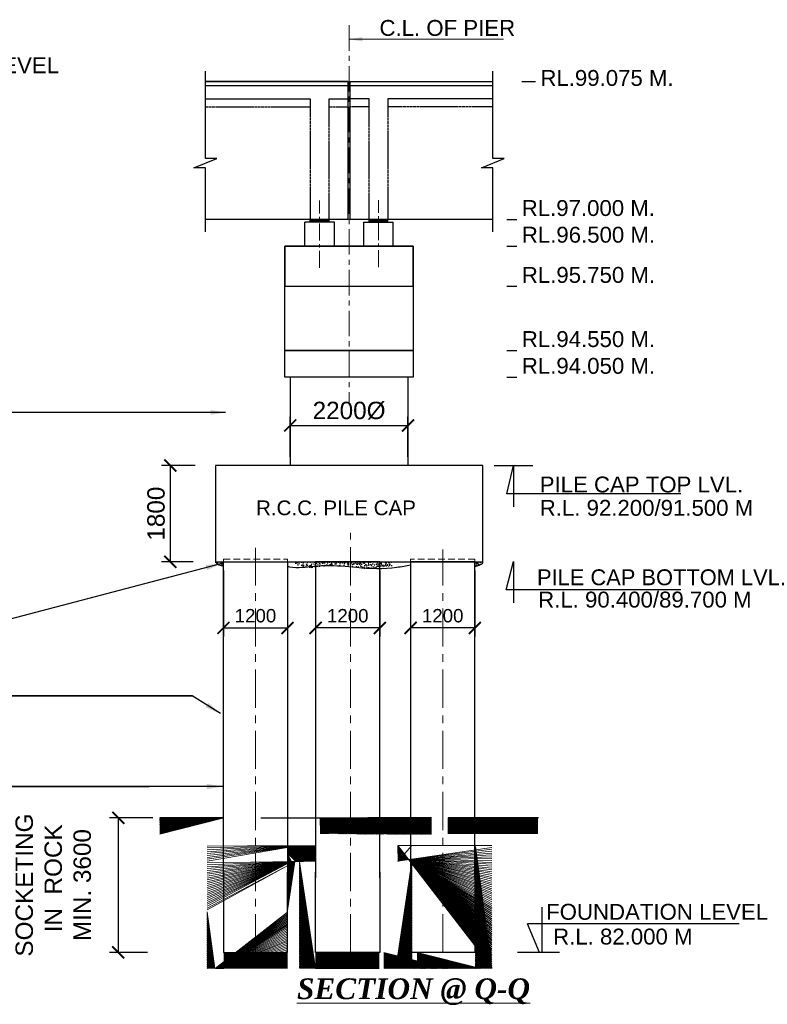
# Model space of a CAD drawing. Header units: millimetres. Extents: x -7734343280 to -3864522140, y -13315289801 to -345766.
# Tile 7 of 22: x -3864726934 to -3864698984, y -6657789453 to -6657752644. Entities that reach past the tile are written whole.
import ezdxf

# ---------------------------------------------------------------- set-up
doc = ezdxf.new("R2010")
doc.units = ezdxf.units.MM
doc.header["$MEASUREMENT"] = 0
doc.header["$PDMODE"] = 2
for name, pattern in [('CENTER', [50.800000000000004, 31.75, -6.35, 6.35, -6.35]), ('DASHED', [0.75, 0.5, -0.25]), ('HIDDEN', [0.375, 0.25, -0.125])]:
    doc.linetypes.add(name, pattern=pattern)
for name, color, linetype in [('3', 201, 'Continuous'), ('CHNGE', 7, 'Continuous'), ('TEXT', 7, 'Continuous')]:
    doc.layers.add(name, color=color, linetype=linetype)
for name, color, linetype, lineweight in [('CEN', 3, 'CENTER', 13), ('DIM', 7, 'Continuous', 15), ('HATCH', 253, 'Continuous', 5), ('STEEL', 12, 'Continuous', 35), ('STR', 7, 'Continuous', 25), ('SYM', 8, 'Continuous', 5), ('TITLE', 10, 'Continuous', 18)]:
    doc.layers.add(name, color=color, linetype=linetype, lineweight=lineweight)
doc.styles.add('ROMANS', font='arial.ttf')
doc.styles.add('ROMANT', font='romant.shx')
doc.styles.get("Standard").update_dxf_attribs({"font": 'verdana.ttf', "height": 250})
doc.dimstyles.new('ISO-25', dxfattribs={"dimtxt": 200, "dimasz": 200, "dimexe": 200, "dimexo": 200, "dimgap": 0.02, "dimtad": 0, "dimtih": 1, "dimtoh": 1, "dimdec": 0, "dimdsep": 46, "dimtxsty": 'Standard', "dimcen": 150, "dimclrd": 1, "dimclre": 1, "dimclrt": 1, "dimadec": 0, "dimazin": 0, "dimtfac": 1, "dimtdec": 0, "dimtmove": 2, "dimatfit": 3, "dimfxl": 1, "dimarcsym": 0})
doc.dimstyles.new('ROMANS', dxfattribs={"dimtxt": 650, "dimasz": 650, "dimexe": 325, "dimexo": 325, "dimgap": 325, "dimtad": 1, "dimdec": 0, "dimzin": 9, "dimdsep": 46, "dimtxsty": 'ROMANS', "dimcen": 325, "dimclrd": 4, "dimclre": 4, "dimclrt": 6, "dimadec": 0, "dimazin": 0, "dimtfac": 1, "dimtdec": 0, "dimtmove": 0, "dimatfit": 3, "dimfxl": 1, "dimtolj": 1, "dimtzin": 9, "dimarcsym": 0})
pattern_1 = [(44.99999999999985, (-3865878376.206727, -6657390627.912066), (-4.419417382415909, 4.419417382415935), [])]
pattern_2 = [(135, (-11599054314.38597, 6657700090.752524), (176.7766952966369, 176.7766952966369), [])]
pattern_3 = [(45, (3869624074.59421, 6657699060.754195), (-176.7766952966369, 176.7766952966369), [])]
pattern_4 = [(135, (-11599056864.40068, 6657699060.754193), (176.7766952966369, 176.7766952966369), [])]
pattern_5 = [(134.999998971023, (-11599056625.28782, 6657699199.655475), (176.7766984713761, 176.7766921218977), [])]

# ---------------------------------------------------------------- blocks, each defined once
blk = doc.blocks.new('_ArchTick')
at = {"color": 0, "linetype": 'ByBlock', "const_width": 0.15}
blk.add_lwpolyline([(-0.5, -0.5), (0.5, 0.5)], dxfattribs=at)
blk = doc.blocks.new('*D219')
at = {"layer": 'Defpoints', "color": 0, "lineweight": 30, "transparency": 16777216}
for p in [(-3864719319.884725, -6657772910.985217), (-3864716919.884747, -6657772910.985217), (-3864716919.884747, -6657775383.84604)]:
    blk.add_point(p, dxfattribs=at)
at = {"layer": 'TEXT', "color": 4, "lineweight": -2, "transparency": 16777216}
for p, q in [((-3864719319.884725, -6657773235.985217), (-3864719319.884725, -6657775708.84604)), ((-3864716919.884747, -6657773235.985217), (-3864716919.884747, -6657775708.84604)), ((-3864719319.884725, -6657775383.84604), (-3864716919.884747, -6657775383.84604))]:
    blk.add_line(p, q, dxfattribs=at)
at = {"layer": 'TEXT', "color": 4, "lineweight": -2, "transparency": 16777216, "xscale": 450, "yscale": 450, "zscale": 450, "rotation": 180}
blk.add_blockref('_ArchTick', (-3864719319.884725, -6657775383.84604), dxfattribs=at)
at = {"layer": 'TEXT', "color": 4, "lineweight": -2, "transparency": 16777216, "xscale": 450, "yscale": 450, "zscale": 450}
blk.add_blockref('_ArchTick', (-3864716919.884747, -6657775383.84604), dxfattribs=at)
at = {"layer": 'TEXT', "color": 7, "transparency": 16777216, "insert": (-3864718119.884736, -6657774928.559546), "char_height": 500, "attachment_point": 5, "style": 'ROMANS'}
blk.add_mtext('\\A1;1200', dxfattribs=at)
blk = doc.blocks.new('*D220')
at = {"layer": 'CHNGE', "color": 4, "lineweight": -2, "transparency": 16777216}
for p, q in [((-3864720377.995433, -6657769310.985194), (-3864721627.995433, -6657769310.985194)), ((-3864721302.995433, -6657769310.985194), (-3864721302.995433, -6657772910.985194)), ((-3864720447.995433, -6657772910.985194), (-3864721627.995433, -6657772910.985194))]:
    blk.add_line(p, q, dxfattribs=at)
at = {"layer": 'Defpoints', "color": 0, "lineweight": 30, "transparency": 16777216}
for p in [(-3864720052.995433, -6657769310.985194), (-3864721302.995433, -6657772910.985194), (-3864720122.995433, -6657772910.985194)]:
    blk.add_point(p, dxfattribs=at)
at = {"layer": 'CHNGE', "color": 4, "lineweight": -2, "transparency": 16777216, "xscale": 450, "yscale": 450, "zscale": 450}
for p, rotation in [((-3864721302.995433, -6657769310.985194), 90), ((-3864721302.995433, -6657772910.985194), 270)]:
    blk.add_blockref('_ArchTick', p, dxfattribs=dict(at, rotation=rotation))
at = {"layer": 'CHNGE', "color": 7, "transparency": 16777216, "insert": (-3864721834.867875, -6657771110.985195), "char_height": 650, "attachment_point": 5, "rotation": 90, "style": 'ROMANS'}
blk.add_mtext('\\A1;1800', dxfattribs=at)
blk = doc.blocks.new('*D221')
at = {"layer": 'Defpoints', "color": 0, "lineweight": 30, "transparency": 16777216}
for p in [(-3864712319.884704, -6657772910.985217), (-3864709919.884725, -6657772910.985217), (-3864712319.884704, -6657775383.84604)]:
    blk.add_point(p, dxfattribs=at)
at = {"layer": 'TEXT', "color": 4, "lineweight": -2, "transparency": 16777216}
for p, q in [((-3864712319.884704, -6657773235.985217), (-3864712319.884704, -6657775708.84604)), ((-3864709919.884725, -6657773235.985217), (-3864709919.884725, -6657775708.84604)), ((-3864709919.884725, -6657775383.84604), (-3864712319.884704, -6657775383.84604))]:
    blk.add_line(p, q, dxfattribs=at)
at = {"layer": 'TEXT', "color": 4, "lineweight": -2, "transparency": 16777216, "xscale": 450, "yscale": 450, "zscale": 450, "rotation": 180}
blk.add_blockref('_ArchTick', (-3864712319.884704, -6657775383.84604), dxfattribs=at)
at = {"layer": 'TEXT', "color": 4, "lineweight": -2, "transparency": 16777216, "xscale": 450, "yscale": 450, "zscale": 450}
blk.add_blockref('_ArchTick', (-3864709919.884725, -6657775383.84604), dxfattribs=at)
at = {"layer": 'TEXT', "color": 7, "transparency": 16777216, "insert": (-3864711119.884714, -6657774928.559546), "char_height": 500, "attachment_point": 5, "style": 'ROMANS'}
blk.add_mtext('\\A1;1200', dxfattribs=at)
blk = doc.blocks.new('*D222')
at = {"layer": 'CHNGE', "color": 4, "lineweight": -2, "transparency": 16777216}
for p, q in [((-3864716819.884733, -6657768985.985194), (-3864716819.884733, -6657767488.846017)), ((-3864712419.884733, -6657768985.985194), (-3864712419.884733, -6657767488.846017)), ((-3864716819.884733, -6657767813.846017), (-3864712419.884733, -6657767813.846017))]:
    blk.add_line(p, q, dxfattribs=at)
at = {"layer": 'Defpoints', "color": 0, "lineweight": 30, "transparency": 16777216}
for p in [(-3864712419.884733, -6657767813.846017), (-3864716819.884733, -6657769310.985194), (-3864712419.884733, -6657769310.985194)]:
    blk.add_point(p, dxfattribs=at)
at = {"layer": 'CHNGE', "color": 4, "lineweight": -2, "transparency": 16777216, "xscale": 450, "yscale": 450, "zscale": 450, "rotation": 180}
blk.add_blockref('_ArchTick', (-3864716819.884733, -6657767813.846017), dxfattribs=at)
at = {"layer": 'CHNGE', "color": 4, "lineweight": -2, "transparency": 16777216, "xscale": 450, "yscale": 450, "zscale": 450}
blk.add_blockref('_ArchTick', (-3864712419.884733, -6657767813.846017), dxfattribs=at)
at = {"layer": 'CHNGE', "color": 7, "transparency": 16777216, "insert": (-3864714619.884733, -6657767263.794857), "char_height": 650, "attachment_point": 5, "style": 'ROMANS'}
blk.add_mtext('\\A1;2200%%C', dxfattribs=at)
blk = doc.blocks.new('*D162')
at = {"layer": 'Defpoints', "color": 0, "lineweight": 30, "transparency": 16777216}
for p in [(-3864715869.92173, -6657772910.985214), (-3864713469.921751, -6657772910.985214), (-3864715869.92173, -6657775383.846037)]:
    blk.add_point(p, dxfattribs=at)
at = {"layer": 'TEXT', "color": 4, "lineweight": -2, "transparency": 16777216}
for p, q in [((-3864715869.92173, -6657773235.985214), (-3864715869.92173, -6657775708.846037)), ((-3864713469.921751, -6657773235.985214), (-3864713469.921751, -6657775708.846037)), ((-3864713469.921751, -6657775383.846037), (-3864715869.92173, -6657775383.846037))]:
    blk.add_line(p, q, dxfattribs=at)
at = {"layer": 'TEXT', "color": 4, "lineweight": -2, "transparency": 16777216, "xscale": 450, "yscale": 450, "zscale": 450, "rotation": 180}
blk.add_blockref('_ArchTick', (-3864715869.92173, -6657775383.846037), dxfattribs=at)
at = {"layer": 'TEXT', "color": 4, "lineweight": -2, "transparency": 16777216, "xscale": 450, "yscale": 450, "zscale": 450}
blk.add_blockref('_ArchTick', (-3864713469.921751, -6657775383.846037), dxfattribs=at)
at = {"layer": 'TEXT', "color": 7, "transparency": 16777216, "insert": (-3864714669.921741, -6657774928.559543), "char_height": 500, "attachment_point": 5, "style": 'ROMANS'}
blk.add_mtext('\\A1;1200', dxfattribs=at)
blk = doc.blocks.new('*D163')
at = {"layer": 'CHNGE', "color": 4, "lineweight": -2, "transparency": 16777216}
for p, q in [((-3864721960.488568, -6657782480.986887), (-3864723574.884746, -6657782480.986887)), ((-3864723249.884746, -6657782480.986887), (-3864723249.884746, -6657787510.985216)), ((-3864722160.466283, -6657787510.985216), (-3864723574.884746, -6657787510.985216))]:
    blk.add_line(p, q, dxfattribs=at)
at = {"layer": 'Defpoints', "color": 0, "lineweight": 30, "transparency": 16777216}
for p in [(-3864721635.488568, -6657782480.986887), (-3864723249.884746, -6657787510.985216), (-3864721835.466283, -6657787510.985216)]:
    blk.add_point(p, dxfattribs=at)
at = {"layer": 'CHNGE', "color": 4, "lineweight": -2, "transparency": 16777216, "xscale": 450, "yscale": 450, "zscale": 450}
for p, rotation in [((-3864723249.884746, -6657782480.986887), 90), ((-3864723249.884746, -6657787510.985216), 270)]:
    blk.add_blockref('_ArchTick', p, dxfattribs=dict(at, rotation=rotation))
at = {"layer": 'CHNGE', "color": 7, "transparency": 16777216, "insert": (-3864725676.840179, -6657784995.986053), "char_height": 650, "attachment_point": 5, "rotation": 90, "style": 'ROMANS'}
blk.add_mtext('\\A1;SOCKETING\\P  IN  ROCK  \\PMIN. 3600', dxfattribs=at)

msp = doc.modelspace()

# ---------------------------------------------------------------- hatches: boundary and pattern name
at = {"ltscale": 20}
h = msp.add_hatch(dxfattribs=at)
h.set_pattern_fill('ANSI31', color=256, scale=2000, style=0)
h.set_pattern_definition(pattern_2)
h.paths.add_polyline_path([(-3864721698.599278, -6657783080.986888), (-3864719319.907032, -6657783080.986888), (-3864719319.907032, -6657782480.986888), (-3864721698.599278, -6657782480.986888)])
h = msp.add_hatch(dxfattribs=at)
h.set_pattern_fill('ANSI31', color=256, scale=2000, style=0)
h.set_pattern_definition(pattern_2)
h.paths.add_polyline_path([(-3864721698.599278, -6657783080.986888), (-3864719319.907032, -6657783080.986888), (-3864719319.907032, -6657782480.986888), (-3864721698.599278, -6657782480.986888)])
h = msp.add_hatch(dxfattribs=at)
h.set_pattern_fill('ANSI31', color=256, scale=2000, style=0)
h.set_pattern_definition([(45, (3869616995.885517, 6657700090.752524), (-176.7766952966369, 176.7766952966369), [])])
h.paths.add_polyline_path([(-3864715619.90117, -6657783080.986888), (-3864717998.593417, -6657783080.986888), (-3864717998.593417, -6657782480.986888), (-3864715619.90117, -6657782480.986888)])
h = msp.add_hatch(dxfattribs=at)
h.set_pattern_fill('ANSI31', color=256, scale=2000, style=0)
h.set_pattern_definition([(45, (3869619295.847153, 6657700090.729913), (-176.7766952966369, 176.7766952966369), [])])
h.paths.add_polyline_path([(-3864713319.939535, -6657783081.0095), (-3864715698.631781, -6657783081.0095), (-3864715698.631781, -6657782481.0095), (-3864713319.939535, -6657782481.0095)])
h = msp.add_hatch(dxfattribs=at)
h.set_pattern_fill('ANSI31', color=256, scale=2000, style=0)
h.set_pattern_definition([(45, (3869621074.514523, 6657700090.752522), (-176.7766952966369, 176.7766952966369), [])])
h.paths.add_polyline_path([(-3864711541.272166, -6657783080.98689), (-3864713919.964412, -6657783080.98689), (-3864713919.964412, -6657782480.98689), (-3864711541.272166, -6657782480.98689)])
h = msp.add_hatch(dxfattribs=at)
h.set_pattern_fill('ANSI31', color=256, scale=2000, style=0)
h.set_pattern_definition([(45, (3869624074.520536, 6657700090.752524), (-176.7766952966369, 176.7766952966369), [])])
h.paths.add_polyline_path([(-3864708541.266151, -6657783080.986888), (-3864710919.958397, -6657783080.986888), (-3864710919.958397, -6657782480.986888), (-3864708541.266151, -6657782480.986888)])
h = msp.add_hatch(dxfattribs=at)
h.set_pattern_fill('ANSI31', color=256, scale=2000, style=0)
h.set_pattern_definition([(45, (3869625074.59421, 6657700090.752524), (-176.7766952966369, 176.7766952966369), [])])
h.paths.add_polyline_path([(-3864707541.192479, -6657783080.986888), (-3864709919.884725, -6657783080.986888), (-3864709919.884725, -6657782480.986888), (-3864707541.192479, -6657782480.986888)])
at = {"layer": 'HATCH'}
h = msp.add_hatch(dxfattribs=at)
h.set_pattern_fill('ANSI31', scale=50, angle=359.9999999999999, style=0)
h.set_pattern_definition(pattern_1)
h.paths.add_polyline_path([(-3864716069.885154, -6657760109.188874), (-3864715719.884733, -6657760109.188874), (-3864715719.884733, -6657760213.188998), (-3864716069.885154, -6657760213.188998)])
h.paths.add_polyline_path([(-3864715719.884733, -6657760109.188874), (-3864715369.884314, -6657760109.188874), (-3864715369.884314, -6657760213.188998), (-3864715719.884733, -6657760213.188998)])
h = msp.add_hatch(dxfattribs=at)
h.set_pattern_fill('ANSI31', scale=50, angle=359.9999999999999, style=0)
h.set_pattern_definition(pattern_1)
h.paths.add_polyline_path([(-3864716069.885154, -6657760109.188874), (-3864715719.884733, -6657760109.188874), (-3864715719.884733, -6657760213.188998), (-3864716069.885154, -6657760213.188998)])
h.paths.add_polyline_path([(-3864715719.884733, -6657760109.188874), (-3864715369.884314, -6657760109.188874), (-3864715369.884314, -6657760213.188998), (-3864715719.884733, -6657760213.188998)])
h = msp.add_hatch(dxfattribs=at)
h.set_pattern_fill('ANSI31', scale=50, angle=359.9999999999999, style=0)
h.set_pattern_definition(pattern_1)
h.paths.add_polyline_path([(-3864716069.885154, -6657760109.188874), (-3864715719.884733, -6657760109.188874), (-3864715719.884733, -6657760213.188998), (-3864716069.885154, -6657760213.188998)])
h.paths.add_polyline_path([(-3864715719.884733, -6657760109.188874), (-3864715369.884314, -6657760109.188874), (-3864715369.884314, -6657760213.188998), (-3864715719.884733, -6657760213.188998)])
h = msp.add_hatch(dxfattribs=at)
h.set_pattern_fill('ANSI31', scale=50, angle=359.9999999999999, style=0)
h.set_pattern_definition([(44.99999999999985, (-3865877676.205407, -6657390627.91206), (-4.419417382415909, 4.419417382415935), [])])
h.paths.add_polyline_path([(-3864713169.884314, -6657760109.188868), (-3864713519.884733, -6657760109.188868), (-3864713519.884733, -6657760213.188992), (-3864713169.884314, -6657760213.188992)])
h.paths.add_polyline_path([(-3864713519.884733, -6657760109.188868), (-3864713869.885154, -6657760109.188868), (-3864713869.885154, -6657760213.188992), (-3864713519.884733, -6657760213.188992)])
at = {"layer": 'STEEL', "lineweight": 25}
h = msp.add_hatch(dxfattribs=at)
h.set_pattern_fill('AR-CONC', scale=30, angle=-3.81666561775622e-14, style=0)
h.set_pattern_definition([(49.99999999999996, (-3863393961.381022, -6657629230.656312), (215.1780547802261, -18.82564049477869), [22.5, -247.5]), (354.9999999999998, (-3863393961.381022, -6657629230.656312), (-41.62540008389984, 225.6576401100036), [17.99999999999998, -197.9999999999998]), (100.4513999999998, (-3863393943.449519, -6657629232.225114), (173.5528145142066, 206.831862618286), [19.12205699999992, -210.3426335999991]), (46.18419999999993, (-3863393961.381022, -6657629170.656312), (320.1723145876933, -49.65570429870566), [33.74999999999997, -371.2499999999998]), (96.6355999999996, (-3863393934.699999, -6657629174.794304), (280.3988116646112, 292.2353612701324), [28.68308639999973, -315.5138999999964]), (351.1841999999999, (-3863393961.381022, -6657629170.656312), (280.3985835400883, 292.2355802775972), [26.99999999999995, -296.9999999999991]), (20.99999999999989, (-3863393931.381022, -6657629185.656312), (179.0721156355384, -120.7856671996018), [22.5, -247.5]), (326.0000000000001, (-3863393931.381022, -6657629185.656312), (72.99459957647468, 217.5450135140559), [17.99999999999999, -197.9999999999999]), (71.45139999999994, (-3863393916.458353, -6657629195.721793), (252.0667885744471, 96.75914901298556), [19.12205699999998, -210.3426335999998]), (37.49999999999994, (-3863393961.381022, -6657629230.656312), (3.647956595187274, 99.86815614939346), [0, -195.6, 0, -201, 0, -198.75]), (7.499999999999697, (-3863393961.381022, -6657629230.656312), (78.92086123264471, 118.323513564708), [0, -114.5999999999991, 0, -191.0999999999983, 0, -75.74999999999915]), (327.5, (-3863394028.281023, -6657629230.656312), (160.1467308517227, -6.766461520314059), [0, -74.9999999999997, 0, -233.9999999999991, 0, -310.4999999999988]), (317.5, (-3863394058.281023, -6657629230.656312), (174.9558508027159, 30.03149469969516), [0, -97.5, 0, -155.4, 0, -220.5])])
h.paths.add_polyline_path([(-3864719319.884725, -6657772910.985217), (-3864719619.884725, -6657772910.985217, 0.1975669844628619), (-3864719319.884725, -6657773070.985217)])
h = msp.add_hatch(dxfattribs=at)
h.set_pattern_fill('AR-CONC', scale=30, angle=-3.81666561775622e-14, style=0)
h.set_pattern_definition([(49.99999999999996, (-3863393661.381022, -6657629230.656312), (215.1780547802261, -18.82564049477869), [22.5, -247.5]), (354.9999999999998, (-3863393661.381022, -6657629230.656312), (-41.62540008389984, 225.6576401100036), [17.99999999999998, -197.9999999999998]), (100.4513999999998, (-3863393643.449519, -6657629232.225114), (173.5528145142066, 206.831862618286), [19.12205699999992, -210.3426335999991]), (46.18419999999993, (-3863393661.381022, -6657629170.656312), (320.1723145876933, -49.65570429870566), [33.74999999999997, -371.2499999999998]), (96.6355999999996, (-3863393634.699999, -6657629174.794304), (280.3988116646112, 292.2353612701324), [28.68308639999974, -315.5138999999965]), (351.1841999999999, (-3863393661.381022, -6657629170.656312), (280.3985835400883, 292.2355802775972), [26.99999999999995, -296.9999999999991]), (20.99999999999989, (-3863393631.381022, -6657629185.656312), (179.0721156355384, -120.7856671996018), [22.5, -247.5]), (326.0000000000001, (-3863393631.381022, -6657629185.656312), (72.99459957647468, 217.5450135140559), [17.99999999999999, -197.9999999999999]), (71.45139999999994, (-3863393616.458353, -6657629195.721793), (252.0667885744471, 96.75914901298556), [19.12205699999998, -210.3426335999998]), (37.49999999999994, (-3863393661.381022, -6657629230.656312), (3.647956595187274, 99.86815614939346), [0, -195.6, 0, -201, 0, -198.75]), (7.499999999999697, (-3863393661.381022, -6657629230.656312), (78.92086123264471, 118.323513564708), [0, -114.5999999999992, 0, -191.0999999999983, 0, -75.74999999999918]), (327.5, (-3863393728.281023, -6657629230.656312), (160.1467308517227, -6.766461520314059), [0, -74.9999999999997, 0, -233.9999999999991, 0, -310.4999999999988]), (317.5, (-3863393758.281023, -6657629230.656312), (174.9558508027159, 30.03149469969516), [0, -97.5, 0, -155.4, 0, -220.5])])
edge = h.paths.add_edge_path()
edge.add_line((-3864714819.884725, -6657772910.985217), (-3864716619.884725, -6657772910.985217))
edge.add_line((-3864716619.884725, -6657772910.985217), (-3864716619.884725, -6657773018.063053))
edge.add_spline(control_points=[(-3864716619.884725, -6657773018.063054), (-3864716544.728294, -6657773046.985831), (-3864716311.858326, -6657773136.423862), (-3864715915.502459, -6657773135.108404), (-3864715400.236269, -6657773015.041905), (-3864715042.918843, -6657773034.145218), (-3864714819.884725, -6657773057.717673)], knot_values=[0.674050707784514, 0.674050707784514, 0.674050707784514, 0.674050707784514, 120.9961100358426, 373.4219117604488, 577.886559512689, 911.9639161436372, 911.9639161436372, 911.9639161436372, 911.9639161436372], degree=3, periodic=0)
edge.add_line((-3864714819.884725, -6657773057.717673), (-3864714819.884725, -6657772910.985218))
edge = h.paths.add_edge_path()
edge.add_line((-3864713019.884725, -6657772910.985217), (-3864714819.884725, -6657772910.985217))
edge.add_line((-3864714819.884725, -6657772910.985217), (-3864714819.884725, -6657773057.717672))
edge.add_spline(control_points=[(-3864714819.884725, -6657773057.717673), (-3864714661.500088, -6657773074.457331), (-3864714124.617956, -6657773150.902983), (-3864713516.580488, -6657773188.366298), (-3864713085.192066, -6657773086.418903), (-3864713019.884725, -6657773070.985217)], knot_values=[911.9639161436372, 911.9639161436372, 911.9639161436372, 911.9639161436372, 1149.204394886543, 1712.636086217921, 1813.149954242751, 1813.149954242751, 1813.149954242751, 1813.149954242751], degree=3, periodic=0)
edge.add_line((-3864713019.884725, -6657773070.985217), (-3864713019.884725, -6657772910.985217))
h = msp.add_hatch(dxfattribs=at)
h.set_pattern_fill('AR-CONC', scale=30, angle=-3.81666561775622e-14, style=0)
h.set_pattern_definition([(49.99999999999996, (-3863393001.856336, -6657629230.656312), (215.1780547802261, -18.82564049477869), [22.5, -247.5]), (354.9999999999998, (-3863393001.856336, -6657629230.656312), (-41.62540008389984, 225.6576401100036), [17.99999999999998, -197.9999999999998]), (100.4513999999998, (-3863392983.924832, -6657629232.225114), (173.5528145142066, 206.831862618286), [19.12205699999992, -210.3426335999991]), (46.18419999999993, (-3863393001.856336, -6657629170.656312), (320.1723145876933, -49.65570429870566), [33.74999999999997, -371.2499999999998]), (96.6355999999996, (-3863392975.175313, -6657629174.794304), (280.3988116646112, 292.2353612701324), [28.68308639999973, -315.5138999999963]), (351.1841999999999, (-3863393001.856336, -6657629170.656312), (280.3985835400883, 292.2355802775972), [26.99999999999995, -296.9999999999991]), (20.99999999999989, (-3863392971.856336, -6657629185.656312), (179.0721156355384, -120.7856671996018), [22.5, -247.5]), (326.0000000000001, (-3863392971.856336, -6657629185.656312), (72.99459957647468, 217.5450135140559), [17.99999999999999, -197.9999999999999]), (71.45139999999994, (-3863392956.933666, -6657629195.721793), (252.0667885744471, 96.75914901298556), [19.12205699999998, -210.3426335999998]), (37.49999999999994, (-3863393001.856336, -6657629230.656312), (3.647956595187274, 99.86815614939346), [0, -195.6, 0, -201, 0, -198.75]), (7.499999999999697, (-3863393001.856336, -6657629230.656312), (78.92086123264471, 118.323513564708), [0, -114.5999999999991, 0, -191.0999999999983, 0, -75.74999999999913]), (327.5, (-3863393068.756336, -6657629230.656312), (160.1467308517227, -6.766461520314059), [0, -74.9999999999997, 0, -233.9999999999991, 0, -310.4999999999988]), (317.5, (-3863393098.756336, -6657629230.656312), (174.9558508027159, 30.03149469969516), [0, -97.5, 0, -155.4, 0, -220.5])])
edge = h.paths.add_edge_path()
edge.add_spline(control_points=[(-3864709960.360039, -6657773070.985217), (-3864709902.183554, -6657773067.854754), (-3864709811.2237, -6657773062.960227), (-3864709734.374135, -6657772994.193789), (-3864709657.567081, -6657772980.203332), (-3864709659.323679, -6657772936.6694), (-3864709660.360039, -6657772910.985217)], knot_values=[0, 0, 0, 0, 83.52431067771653, 130.5915797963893, 153.4006962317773, 186.2209619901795, 186.2209619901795, 186.2209619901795, 186.2209619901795], degree=3, periodic=0)
edge.add_line((-3864709660.360039, -6657772910.985217), (-3864709960.360039, -6657772910.985217))
edge.add_line((-3864709960.360039, -6657772910.985217), (-3864709960.360039, -6657773070.985217))
at = {"layer": 'SYM'}
h = msp.add_hatch(dxfattribs=at)
h.set_pattern_fill('ANSI31', color=256, scale=2000, style=0)
h.set_pattern_definition(pattern_3)
h.paths.add_polyline_path([(-3864719919.884725, -6657788110.985217), (-3864719298.576972, -6657788110.985217), (-3864719298.576972, -6657783510.985217), (-3864719919.884725, -6657783510.985217)])
h.paths.add_polyline_path([(-3864716319.884725, -6657788110.985217), (-3864716919.884725, -6657788110.985217), (-3864716919.884725, -6657784110.985217), (-3864716319.884725, -6657784110.985217)])
h.paths.add_polyline_path([(-3864716325.431226, -6657784110.985219), (-3864716325.431226, -6657783510.985219), (-3864716919.884725, -6657783510.985217), (-3864716919.884725, -6657784110.985217)])
h = msp.add_hatch(dxfattribs=at)
h.set_pattern_fill('ANSI31', color=256, scale=2000, style=0)
h.set_pattern_definition(pattern_5)
h.paths.add_polyline_path([(-3864712869.942211, -6657788110.985305), (-3864713491.249963, -6657788110.985293), (-3864713491.24988, -6657783510.985293), (-3864712869.942128, -6657783510.985305)])
h.paths.add_polyline_path([(-3864716469.942211, -6657788110.98524), (-3864715869.942211, -6657788110.985251), (-3864715869.942138, -6657784110.985251), (-3864716469.942138, -6657784110.98524)])
h.paths.add_polyline_path([(-3864716395.418684, -6657783510.985242), (-3864716395.418683, -6657784110.985244), (-3864715869.942138, -6657784110.985251), (-3864715869.942128, -6657783510.985251)])
h = msp.add_hatch(dxfattribs=at)
h.set_pattern_fill('ANSI31', color=256, scale=2000, style=0)
h.set_pattern_definition([(134.999998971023, (-11599053032.1711, 6657699199.655477), (176.7766984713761, 176.7766921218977), [])])
h.paths.add_polyline_path([(-3864709276.825488, -6657788110.985303), (-3864709898.13324, -6657788110.985291), (-3864709898.133157, -6657783510.985291), (-3864709276.825405, -6657783510.985303)])
h.paths.add_polyline_path([(-3864712876.825488, -6657788110.985238), (-3864712276.825488, -6657788110.98525), (-3864712276.825415, -6657784110.98525), (-3864712876.825415, -6657784110.985238)])
h.paths.add_polyline_path([(-3864712802.30196, -6657783510.98524), (-3864712802.30196, -6657784110.985242), (-3864712276.825415, -6657784110.98525), (-3864712276.825405, -6657783510.98525)])
h = msp.add_hatch(dxfattribs=at)
h.set_pattern_fill('ANSI31', color=256, scale=2000, style=0)
h.set_pattern_definition(pattern_3)
h.paths.add_polyline_path([(-3864716919.884725, -6657788110.985217), (-3864719298.576972, -6657788110.985217), (-3864719298.576972, -6657787510.985217), (-3864716919.884725, -6657787510.985217)])
h = msp.add_hatch(dxfattribs=at)
h.set_pattern_fill('ANSI31', color=256, scale=2000, style=0)
h.set_pattern_definition([(45.00000102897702, (3869623835.481346, 6657699199.655477), (-176.7766984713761, 176.7766921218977), [])])
h.paths.add_polyline_path([(-3864716919.864263, -6657788110.98525), (-3864719298.55651, -6657788110.985291), (-3864719298.556522, -6657787510.985291), (-3864716919.864275, -6657787510.98525)])
h = msp.add_hatch(dxfattribs=at)
h.set_pattern_fill('ANSI31', color=256, scale=2000, style=0)
h.set_pattern_definition(pattern_5)
h.paths.add_polyline_path([(-3864715869.942211, -6657788110.985251), (-3864713491.249963, -6657788110.985293), (-3864713491.249952, -6657787510.985293), (-3864715869.942199, -6657787510.985251)])
h = msp.add_hatch(dxfattribs=at)
h.set_pattern_fill('ANSI31', color=256, scale=2000, style=0)
h.set_pattern_definition(pattern_5)
h.paths.add_polyline_path([(-3864715869.942211, -6657788110.985251), (-3864713491.249963, -6657788110.985293), (-3864713491.249952, -6657787510.985293), (-3864715869.942199, -6657787510.985251)])
h = msp.add_hatch(dxfattribs=at)
h.set_pattern_fill('ANSI31', color=256, scale=2000, style=0)
h.set_pattern_definition(pattern_4)
h.paths.add_polyline_path([(-3864715869.921749, -6657788110.985219), (-3864713491.229501, -6657788110.985219), (-3864713491.229501, -6657787510.985219), (-3864715869.921749, -6657787510.985219)])
h = msp.add_hatch(dxfattribs=at)
h.set_pattern_fill('ANSI31', color=256, scale=2000, style=0)
h.set_pattern_definition(pattern_4)
h.paths.add_polyline_path([(-3864715869.921749, -6657788110.985219), (-3864713491.229501, -6657788110.985219), (-3864713491.229501, -6657787510.985219), (-3864715869.921749, -6657787510.985219)])
h = msp.add_hatch(dxfattribs=at)
h.set_pattern_fill('ANSI31', color=256, scale=2000, style=0)
h.set_pattern_definition([(134.999998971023, (-11599054075.28181, 6657699199.655477), (176.7766984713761, 176.7766921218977), [])])
h.paths.add_polyline_path([(-3864713319.936196, -6657788110.98525), (-3864710941.243948, -6657788110.985291), (-3864710941.243937, -6657787510.985291), (-3864713319.936184, -6657787510.98525)])
h = msp.add_hatch(dxfattribs=at)
h.set_pattern_fill('ANSI31', color=256, scale=2000, style=0)
h.set_pattern_definition([(135, (-11599053064.39467, 6657699060.754195), (176.7766952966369, 176.7766952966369), [])])
h.paths.add_polyline_path([(-3864712069.915734, -6657788110.985217), (-3864709691.223486, -6657788110.985217), (-3864709691.223486, -6657787510.985217), (-3864712069.915734, -6657787510.985217)])

# ---------------------------------------------------------------- linework, layer by layer
for p, q in [((-3864719319.907011, -6657782480.986888), (-3864721698.599257, -6657782480.986888)), ((-3864719319.907011, -6657782480.986888), (-3864721698.599257, -6657782480.986888)), ((-3864711541.272166, -6657782480.98689), (-3864713919.964412, -6657782480.98689)), ((-3864712319.884704, -6657782480.98689), (-3864713919.964412, -6657782480.98689)), ((-3864708541.266151, -6657782480.986888), (-3864710919.958397, -6657782480.986888)), ((-3864707541.192479, -6657782480.986888), (-3864709919.884725, -6657782480.986888))]:
    msp.add_line(p, q)
at = {"color": 7}
for p, q in [((-3864719319.884725, -6657787510.985217), (-3864717119.884728, -6657787510.985226)), ((-3864719319.884725, -6657787510.985217), (-3864717119.884728, -6657787510.985226)), ((-3864713469.921751, -6657787510.985214), (-3864715669.921748, -6657787510.985223)), ((-3864713469.921751, -6657787510.985214), (-3864715669.921748, -6657787510.985223)), ((-3864713469.921751, -6657787510.985214), (-3864715669.921748, -6657787510.985223)), ((-3864713469.921751, -6657787510.985214), (-3864715669.921748, -6657787510.985223)), ((-3864709919.884725, -6657787510.985217), (-3864712119.884722, -6657787510.985226)), ((-3864709919.884725, -6657787510.985217), (-3864712119.884722, -6657787510.985226))]:
    msp.add_line(p, q, dxfattribs=at)
at = {"color": 7, "ltscale": 1000}
for points in [[(-3864719319.884725, -6657782387.608673), (-3864719319.884725, -6657772910.985217), (-3864716919.884747, -6657772910.985217), (-3864716919.884747, -6657784723.336511)], [(-3864716919.884747, -6657772910.985217), (-3864716919.884747, -6657784723.336511)], [(-3864713469.921751, -6657782387.60867), (-3864713469.921751, -6657772910.985214), (-3864715869.92173, -6657772910.985214), (-3864715869.92173, -6657784723.336508)], [(-3864709919.884725, -6657782387.608673), (-3864709919.884725, -6657772910.985217), (-3864712319.884704, -6657772910.985217), (-3864712319.884704, -6657784723.336511)], [(-3864719319.884725, -6657784723.336507), (-3864719319.884725, -6657773070.985217)], [(-3864713469.921751, -6657784723.336504), (-3864713469.921751, -6657773070.985214)], [(-3864709919.884725, -6657784723.336507), (-3864709919.884725, -6657773070.985217)]]:
    msp.add_lwpolyline(points, dxfattribs=at)
at = {"ltscale": 20}
msp.add_lwpolyline([(-3864717919.866198, -6657782480.986888), (-3864713319.936143, -6657782480.986888)], dxfattribs=at)
msp.add_lwpolyline([(-3864717919.866198, -6657782480.986888), (-3864713319.936143, -6657782480.986888)], dxfattribs=at)
at = {"layer": '3', "color": 7, "linetype": 'Continuous', "ltscale": 111}
for p, q in [((-3864719993.490612, -6657755599.072035), (-3864716069.885154, -6657755599.072038)), ((-3864715369.884314, -6657755599.072038), (-3864714639.88475, -6657755599.072035)), ((-3864713869.885153, -6657755599.072031), (-3864714599.88475, -6657755599.072035)), ((-3864709246.278889, -6657755599.072035), (-3864713169.884313, -6657755599.072031))]:
    msp.add_line(p, q, dxfattribs=at)
at = {"layer": '3', "color": 7, "linetype": 'HIDDEN', "ltscale": 111}
for p, q in [((-3864716069.885154, -6657755599.072038), (-3864716069.885154, -6657760109.188874)), ((-3864715369.884314, -6657760109.188874), (-3864715369.884314, -6657755599.072038)), ((-3864713869.885153, -6657760109.188868), (-3864713869.885153, -6657755599.072031)), ((-3864713169.884313, -6657755599.072031), (-3864713169.884313, -6657760109.188868)), ((-3864719993.490611, -6657755899.072035), (-3864716069.885154, -6657755899.072038)), ((-3864715369.884314, -6657755899.072038), (-3864714639.88475, -6657755899.072035)), ((-3864713869.885153, -6657755899.072031), (-3864714599.88475, -6657755899.072035)), ((-3864709246.27889, -6657755899.072035), (-3864713169.884313, -6657755899.072031))]:
    msp.add_line(p, q, dxfattribs=at)
at = {"layer": 'CEN', "color": 7, "ltscale": 30}
msp.add_line((-3864714619.884748, -6657752853.846016), (-3864714619.884729, -6657767048.878986), dxfattribs=at)
at = {"layer": 'CEN', "color": 7, "ltscale": 20}
for p, q in [((-3864715719.884733, -6657761919.159504), (-3864715719.884733, -6657759397.735557)), ((-3864713519.884733, -6657761896.052781), (-3864713519.884733, -6657759396.935551))]:
    msp.add_line(p, q, dxfattribs=at)
at = {"layer": 'CEN', "color": 7, "ltscale": 45}
for p, q in [((-3864714569.921758, -6657787510.985215), (-3864714569.921739, -6657771823.846015)), ((-3864718119.884727, -6657787510.985217), (-3864718119.884747, -6657772393.846016)), ((-3864711119.884723, -6657787510.985217), (-3864711119.884704, -6657772453.846016))]:
    msp.add_line(p, q, dxfattribs=at)
at = {"layer": 'CHNGE', "color": 7}
msp.add_line((-3864715369.884314, -6657760109.188874), (-3864716069.885154, -6657760109.188874), dxfattribs=at)
msp.add_line((-3864715369.884314, -6657760109.188874), (-3864716069.885154, -6657760109.188874), dxfattribs=at)
at = {"layer": 'HATCH', "color": 253, "linetype": 'HIDDEN', "ltscale": 1000}
for points in [[(-3864719319.884725, -6657772810.985217), (-3864716919.884747, -6657772810.985218), (-3864716919.884747, -6657772910.985217), (-3864719319.884725, -6657772910.985217)], [(-3864709919.884725, -6657772810.985217), (-3864712319.884704, -6657772810.985218), (-3864712319.884704, -6657772910.985217), (-3864709919.884725, -6657772910.985217)]]:
    msp.add_lwpolyline(points, close=True, dxfattribs=at)
at = {"layer": 'STEEL', "color": 7, "lineweight": 25}
msp.add_arc((-3864719275.324427, -6657772626.184658), 447.0270216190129, 219.5758491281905, 264.2791743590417, dxfattribs=at)
for points in [[(-3864716919.884747, -6657773079.301476), (-3864716842.995433, -6657773095.318772), (-3864716387.48276, -6657773114.14705), (-3864715483.735238, -6657773049.254004), (-3864714343.04893, -6657773115.969986), (-3864712832.995433, -6657773113.846017), (-3864712319.884704, -6657773019.135578)], [(-3864709919.884725, -6657773070.985217), (-3864709755.801652, -6657773039.648543), (-3864709673.917613, -6657772993.212399), (-3864709631.868954, -6657772975.522475), (-3864709619.884725, -6657772910.985217)]]:
    msp.add_spline(points, degree=3, dxfattribs=at)
at = {"layer": 'STR', "color": 7}
for p, q in [((-3864719993.490606, -6657757834.551983), (-3864719993.490614, -6657754571.572035)), ((-3864709246.278904, -6657757834.551983), (-3864709246.278913, -6657754571.572035)), ((-3864714659.884799, -6657754959.188875), (-3864719993.490602, -6657754959.188841)), ((-3864719993.490602, -6657754959.188875), (-3864714659.884799, -6657754959.188875)), ((-3864714659.884799, -6657760109.188871), (-3864714659.884799, -6657754959.188875)), ((-3864714579.884702, -6657754959.188875), (-3864709246.2789, -6657754959.188841)), ((-3864714579.884702, -6657754959.188875), (-3864709246.2789, -6657754959.188875)), ((-3864714579.884701, -6657760109.188871), (-3864714579.884692, -6657754959.188875)), ((-3864719993.490602, -6657755109.188871), (-3864714659.884799, -6657755109.188871)), ((-3864714579.884702, -6657755109.188871), (-3864709246.2789, -6657755109.188871)), ((-3864720418.557167, -6657758176.631992), (-3864719568.424036, -6657757834.551983)), ((-3864719568.424036, -6657757834.551983), (-3864719993.490602, -6657757834.551983)), ((-3864709671.345465, -6657758176.631992), (-3864708821.212334, -6657757834.551983)), ((-3864708821.212334, -6657757834.551983), (-3864709246.2789, -6657757834.551983)), ((-3864719993.490602, -6657758176.631992), (-3864720418.557167, -6657758176.631992)), ((-3864719993.490602, -6657760572.832766), (-3864719993.490602, -6657758176.631992)), ((-3864709246.2789, -6657758176.631992), (-3864709671.345465, -6657758176.631992)), ((-3864709246.2789, -6657760572.832766), (-3864709246.2789, -6657758176.631992)), ((-3864714659.884799, -6657760109.188871), (-3864719993.490602, -6657760109.188871)), ((-3864714659.884799, -6657760109.188871), (-3864719993.490602, -6657760109.188871)), ((-3864716069.885154, -6657760213.188998), (-3864716069.885154, -6657760109.188874)), ((-3864716069.885154, -6657760213.188998), (-3864716069.885154, -6657760109.188874)), ((-3864716069.885154, -6657760213.188998), (-3864716069.885154, -6657760109.188874)), ((-3864715369.884314, -6657760213.188998), (-3864715369.884314, -6657760109.188874)), ((-3864715369.884314, -6657760213.188998), (-3864715369.884314, -6657760109.188874)), ((-3864715369.884314, -6657760213.188998), (-3864715369.884314, -6657760109.188874)), ((-3864709246.2789, -6657760109.188871), (-3864714579.884702, -6657760109.188871)), ((-3864709246.2789, -6657760109.188871), (-3864714579.884702, -6657760109.188871)), ((-3864713869.885154, -6657760213.188992), (-3864713869.885154, -6657760109.188868)), ((-3864713169.884314, -6657760213.188992), (-3864713169.884314, -6657760109.188868)), ((-3864715169.884073, -6657760213.188998), (-3864716269.885393, -6657760213.188998)), ((-3864716269.885393, -6657761109.190074), (-3864716269.885393, -6657760213.188998)), ((-3864715169.884073, -6657760213.188998), (-3864716269.885393, -6657760213.188998)), ((-3864715169.884073, -6657760213.188998), (-3864716269.885393, -6657760213.188998)), ((-3864715169.884073, -6657761109.190074), (-3864715169.884073, -6657760213.188998)), ((-3864714069.885393, -6657760213.188992), (-3864712969.884073, -6657760213.188992)), ((-3864714069.885393, -6657761109.190067), (-3864714069.885393, -6657760213.188992)), ((-3864712969.884073, -6657761109.190067), (-3864712969.884073, -6657760213.188992)), ((-3864717019.884733, -6657761109.190074), (-3864712669.884073, -6657761109.190067)), ((-3864716819.884733, -6657761109.190068), (-3864712419.884733, -6657761109.190072)), ((-3864716819.884733, -6657766009.190068), (-3864716819.884733, -6657769310.985194)), ((-3864716819.884733, -6657766009.190068), (-3864716819.884733, -6657769310.985194)), ((-3864712419.884733, -6657766009.190067), (-3864712419.884733, -6657769310.988532)), ((-3864712419.884733, -6657766009.190067), (-3864712419.884733, -6657769310.985194))]:
    msp.add_line(p, q, dxfattribs=at)
at = {"layer": 'STR', "color": 7, "lineweight": 13}
msp.add_line((-3864714579.884692, -6657754959.188875), (-3864714579.884692, -6657754959.188875), dxfattribs=at)
at = {"layer": 'STR', "color": 7}
for points in [[(-3864717019.884733, -6657761109.190074), (-3864712219.884733, -6657761109.190074), (-3864712219.884733, -6657765009.190068), (-3864717019.884733, -6657765009.190068)], [(-3864717019.884733, -6657762609.190068), (-3864712219.884733, -6657762609.190068), (-3864712219.884733, -6657761109.190074), (-3864717019.884733, -6657761109.190074)], [(-3864717019.884733, -6657765009.190068), (-3864712219.884734, -6657765009.190068), (-3864712219.884734, -6657766009.190067), (-3864717019.884733, -6657766009.190067)]]:
    msp.add_lwpolyline(points, close=True, dxfattribs=at)
for points in [[(-3864717019.884733, -6657765009.190068), (-3864717019.884733, -6657765009.190068), (-3864717019.884733, -6657765009.190068), (-3864712219.884733, -6657765009.190068), (-3864712219.884734, -6657766009.190067), (-3864717019.884733, -6657766009.190068)], [(-3864716819.884733, -6657765009.190068), (-3864712419.884733, -6657765009.190068)], [(-3864712419.884733, -6657765009.190068), (-3864716819.884733, -6657765009.190068)], [(-3864712419.884733, -6657766009.190067), (-3864716819.884733, -6657766009.190068)], [(-3864719319.884725, -6657784723.336507), (-3864719319.884725, -6657787510.985217), (-3864716919.884747, -6657787510.985224), (-3864716919.884747, -6657784723.336511)], [(-3864713469.921751, -6657784723.336504), (-3864713469.921751, -6657787510.985214), (-3864715869.92173, -6657787510.985221), (-3864715869.92173, -6657784723.336508)], [(-3864713469.921751, -6657784723.336504), (-3864713469.921751, -6657787510.985214), (-3864715869.92173, -6657787510.985221), (-3864715869.92173, -6657784723.336508)], [(-3864709919.884725, -6657784723.336507), (-3864709919.884725, -6657787510.985217), (-3864712319.884704, -6657787510.985224), (-3864712319.884704, -6657784723.336511)]]:
    msp.add_lwpolyline(points, dxfattribs=at)
at = {"layer": 'STR', "color": 7, "ltscale": 1000}
msp.add_lwpolyline([(-3864709619.884744, -6657769310.985194), (-3864719619.884744, -6657769310.985194), (-3864719619.884725, -6657772910.985217), (-3864709619.884725, -6657772910.985217)], close=True, dxfattribs=at)
at = {"layer": 'STR'}
for points in [[(-3864719319.884725, -6657784510.985217), (-3864719319.884725, -6657787510.985217), (-3864716919.884725, -6657787510.985217), (-3864716919.884725, -6657784510.985217)], [(-3864719319.884725, -6657784510.985217), (-3864719319.884725, -6657787510.985217), (-3864716919.884725, -6657787510.985217), (-3864716919.930007, -6657784510.985217)], [(-3864713469.921749, -6657784510.985219), (-3864713469.921749, -6657787510.985219), (-3864715869.921749, -6657787510.985219), (-3864715869.876467, -6657784510.985219)], [(-3864713469.921749, -6657784510.985219), (-3864713469.921749, -6657787510.985219), (-3864715869.921749, -6657787510.985219), (-3864715869.921749, -6657784510.985219)], [(-3864713469.921749, -6657784510.985219), (-3864713469.921749, -6657787510.985219), (-3864715869.921749, -6657787510.985219), (-3864715869.876467, -6657784510.985219)], [(-3864713469.921749, -6657784510.985219), (-3864713469.921749, -6657787510.985219), (-3864715869.921749, -6657787510.985219), (-3864715869.921749, -6657784510.985219)]]:
    msp.add_lwpolyline(points, dxfattribs=at)
at = {"layer": 'TEXT', "color": 7, "linetype": 'ByBlock'}
msp.add_line((-3864709194.876616, -6657769310.985022), (-3864707753.006978, -6657769310.985022), dxfattribs=at)
at = {"layer": 'TEXT', "color": 6, "linetype": 'DASHED', "lineweight": 30, "ltscale": 20}
msp.add_line((-3864719619.884744, -6657772910.985194), (-3864718119.884744, -6657772910.985194), dxfattribs=at)
at = {"layer": 'TEXT', "color": 7, "ltscale": 200}
for p, q in [((-3864707408.069161, -6657785820.282029), (-3864707408.069161, -6657787510.985217)), ((-3864707498.148623, -6657787510.985216), (-3864707952.802742, -6657786439.351099)), ((-3864700126.443229, -6657786439.351099), (-3864707952.802742, -6657786439.351099)), ((-3864700036.363768, -6657786439.3511), (-3864707862.723281, -6657786439.3511)), ((-3864700036.363768, -6657786439.3511), (-3864707862.723281, -6657786439.3511)), ((-3864706838.854095, -6657787510.985216), (-3864708328.186524, -6657787510.985216)), ((-3864706748.774633, -6657787510.985217), (-3864708238.107063, -6657787510.985217))]:
    msp.add_line(p, q, dxfattribs=at)
at = {"layer": 'TEXT', "color": 7}
for points in [[(-3864708159.081826, -6657754959.188834), (-3864707652.94904, -6657754959.188834)], [(-3864708722.973842, -6657760109.188871), (-3864708350.285206, -6657760109.188871)], [(-3864708719.137676, -6657761106.791268), (-3864708346.44904, -6657761106.791268)], [(-3864708719.137675, -6657762609.190068), (-3864708346.44904, -6657762609.190068)], [(-3864708719.137674, -6657765009.190069), (-3864708346.449039, -6657765009.190069)], [(-3864708719.137674, -6657766009.190067), (-3864708346.449039, -6657766009.190067)], [(-3864702213.344894, -6657770367.208767), (-3864708722.995433, -6657770367.208767), (-3864708473.941797, -6657769310.985022), (-3864708473.941797, -6657770852.995544)], [(-3864702213.344875, -6657773959.290347), (-3864708752.995433, -6657773959.290347), (-3864708473.941778, -6657772903.066602), (-3864708473.941778, -6657774445.077125)]]:
    msp.add_lwpolyline(points, dxfattribs=at)

# ---------------------------------------------------------------- texts
at = {"layer": 'TEXT', "color": 7, "style": 'ROMANS'}
for s, height, p in [('C.L. OF PIER', 594, (-3864713483.22769, -6657753248.333459)), ('FORMATION LEVEL', 594, (-3864733254.450306, -6657754645.247889)), ('PILE CAP TOP LVL.', 594, (-3864707493.386607, -6657770317.628236)), ('R.C.C. PILE CAP', 550, (-3864718097.882889, -6657771168.12592)), (' R.L. 92.200/91.500 M ', 594, (-3864707722.624189, -6657771190.927725)), ('PILE CAP BOTTOM LVL.', 594, (-3864707595.114255, -6657773785.959776)), (' R.L. 90.400/89.700 M ', 594, (-3864707781.669975, -6657774620.131174)), ('FOUNDATION LEVEL', 594, (-3864707252.833629, -6657786292.604349)), (' R.L. 82.000 M', 594, (-3864707222.159737, -6657787217.966913))]:
    msp.add_text(s, height=height, dxfattribs=at).set_placement(p)
at = {"layer": 'TEXT', "color": 7, "char_height": 594, "width": 8453.958002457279, "attachment_point": 1, "style": 'ROMANS'}
for s, insert in [('RL.99.075 M.', (-3864707467.973985, -6657754525.065277)), ('RL.97.000 M.', (-3864708165.310151, -6657759387.565315)), ('RL.96.500 M.', (-3864708161.473985, -6657760385.167711)), ('RL.95.750 M.', (-3864708161.473984, -6657761887.566512)), ('RL.94.550 M.', (-3864708161.473983, -6657764287.566512)), ('RL.94.050 M.', (-3864708161.473983, -6657765287.566511))]:
    msp.add_mtext(s, dxfattribs=dict(at, insert=insert))
at = {"layer": 'TITLE', "color": 7, "insert": (-3864716567.827503, -6657788483.846016), "char_height": 774.9999999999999, "width": 46822.91666666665, "attachment_point": 1, "style": 'ROMANT'}
msp.add_mtext('{\\fTimes New Roman|b1|i1|c0|p18;\\L\\C200;SECTION @ Q-Q}', dxfattribs=at)

# ---------------------------------------------------------------- dimensions: what is measured, and where the dimension line sits
at = {"layer": 'CHNGE', "color": 7}
dim = msp.add_linear_dim(base=(-3864712419.884733, -6657767813.846017), p1=(-3864716819.884733, -6657769310.985194), p2=(-3864712419.884733, -6657769310.985194), text='2200%%C', dimstyle='ROMANS', override={"dimasz": 450, "dimgap": 200, "dimlfac": 0.5, "dimblk1": 'ArchTick', "dimblk2": 'ArchTick', "dimsah": 1, "dimclrt": 7, "dimtmove": 1}, dxfattribs=at)
dim.commit()
dim.dimension.update_dxf_attribs({"geometry": '*D222', "text_midpoint": (-3864714619.884733, -6657767263.794857)})
dim = msp.add_linear_dim(base=(-3864721302.995433, -6657772910.985194), p1=(-3864720052.995433, -6657769310.985194), p2=(-3864720122.995433, -6657772910.985194), angle=90, dimstyle='ROMANS', override={"dimasz": 450, "dimgap": 200, "dimlfac": 0.5, "dimblk1": 'ArchTick', "dimblk2": 'ArchTick', "dimsah": 1, "dimclrt": 7, "dimtmove": 1}, dxfattribs=at)
dim.commit()
dim.dimension.update_dxf_attribs({"geometry": '*D220', "text_midpoint": (-3864721834.867875, -6657771110.985195)})
dim = msp.add_linear_dim(base=(-3864723249.884746, -6657787510.985216), p1=(-3864721635.488568, -6657782480.986887), p2=(-3864721835.466283, -6657787510.985216), angle=90, text='SOCKETING\\P  IN  ROCK  \\PMIN. 3600', dimstyle='ROMANS', override={"dimasz": 450, "dimgap": 1000, "dimlfac": 0.5, "dimblk1": 'ArchTick', "dimblk2": 'ArchTick', "dimsah": 1, "dimclrt": 7}, dxfattribs=at)
dim.commit()
dim.dimension.update_dxf_attribs({"geometry": '*D163', "text_midpoint": (-3864723249.884745, -6657784995.986053), "dimtype": 160})
at = {"layer": 'TEXT', "color": 7}
dim = msp.add_linear_dim(base=(-3864716919.884747, -6657775383.84604), p1=(-3864719319.884725, -6657772910.985217), p2=(-3864716919.884747, -6657772910.985217), dimstyle='ROMANS', override={"dimtxt": 500, "dimasz": 450, "dimgap": 200, "dimlfac": 0.5, "dimblk1": 'ArchTick', "dimblk2": 'ArchTick', "dimsah": 1, "dimclrt": 7, "dimtmove": 1}, dxfattribs=at)
dim.commit()
dim.dimension.update_dxf_attribs({"geometry": '*D219', "text_midpoint": (-3864718119.884736, -6657774928.559546)})
for base, p1, p2, picture, middle in [((-3864715869.92173, -6657775383.846037), (-3864713469.921751, -6657772910.985214), (-3864715869.92173, -6657772910.985214), '*D162', (-3864714669.921741, -6657774928.559543)), ((-3864712319.884704, -6657775383.84604), (-3864709919.884725, -6657772910.985217), (-3864712319.884704, -6657772910.985217), '*D221', (-3864711119.884714, -6657774928.559546))]:
    dim = msp.add_linear_dim(base=base, p1=p1, p2=p2, angle=180, dimstyle='ROMANS', override={"dimtxt": 500, "dimasz": 450, "dimgap": 200, "dimlfac": 0.5, "dimblk1": 'ArchTick', "dimblk2": 'ArchTick', "dimsah": 1, "dimclrt": 7, "dimtmove": 1}, dxfattribs=at)
    dim.commit()
    dim.dimension.update_dxf_attribs({"geometry": picture, "text_midpoint": middle})

# ---------------------------------------------------------------- leaders
at = {"layer": 'DIM', "color": 7, "ltscale": 200}
msp.add_leader([(-3864714620.193864, -6657753373.988399), (-3864708847.13448, -6657753373.988399)], dimstyle='ISO-25', override={"dimtxt": 260, "dimasz": 500, "dimexe": 50, "dimexo": 180, "dimgap": 60, "dimdec": 0, "dimdsep": 46, "dimcen": 750, "dimclrd": 4, "dimclre": 4, "dimclrt": 2, "dimtdec": 0, "dimlwd": 13, "dimlwe": 13}, dxfattribs=at)
at = {"layer": 'DIM', "color": 7}
msp.add_leader([(-3864719243.326263, -6657767326.363192), (-3864733568.101282, -6657767326.363192)], dimstyle='ROMANS', override={"dimtxt": 550, "dimasz": 550, "dimlfac": 0.4, "dimtmove": 1}, dxfattribs=at)
at = {"layer": 'TEXT', "color": 7}
for points in [[(-3864719379.884744, -6657772973.846016), (-3864729502.972442, -6657775640.730985), (-3864740065.623457, -6657775640.730985)], [(-3864742344.212409, -6657778587.794971), (-3864741291.029236, -6657777921.181264), (-3864720482.797623, -6657777921.181264)], [(-3864719429.61445, -6657778587.794971), (-3864720482.797623, -6657777921.181264), (-3864732006.57556, -6657777921.181264)], [(-3864742362.690145, -6657781311.294299), (-3864722088.077379, -6657781311.294299)], [(-3864719339.893763, -6657781311.294299), (-3864736157.062385, -6657781311.294299)]]:
    msp.add_leader(points, dimstyle='ROMANS', override={"dimasz": 600, "dimgap": 15, "dimtad": 0}, dxfattribs=at)

doc.saveas('drawing.dxf')
